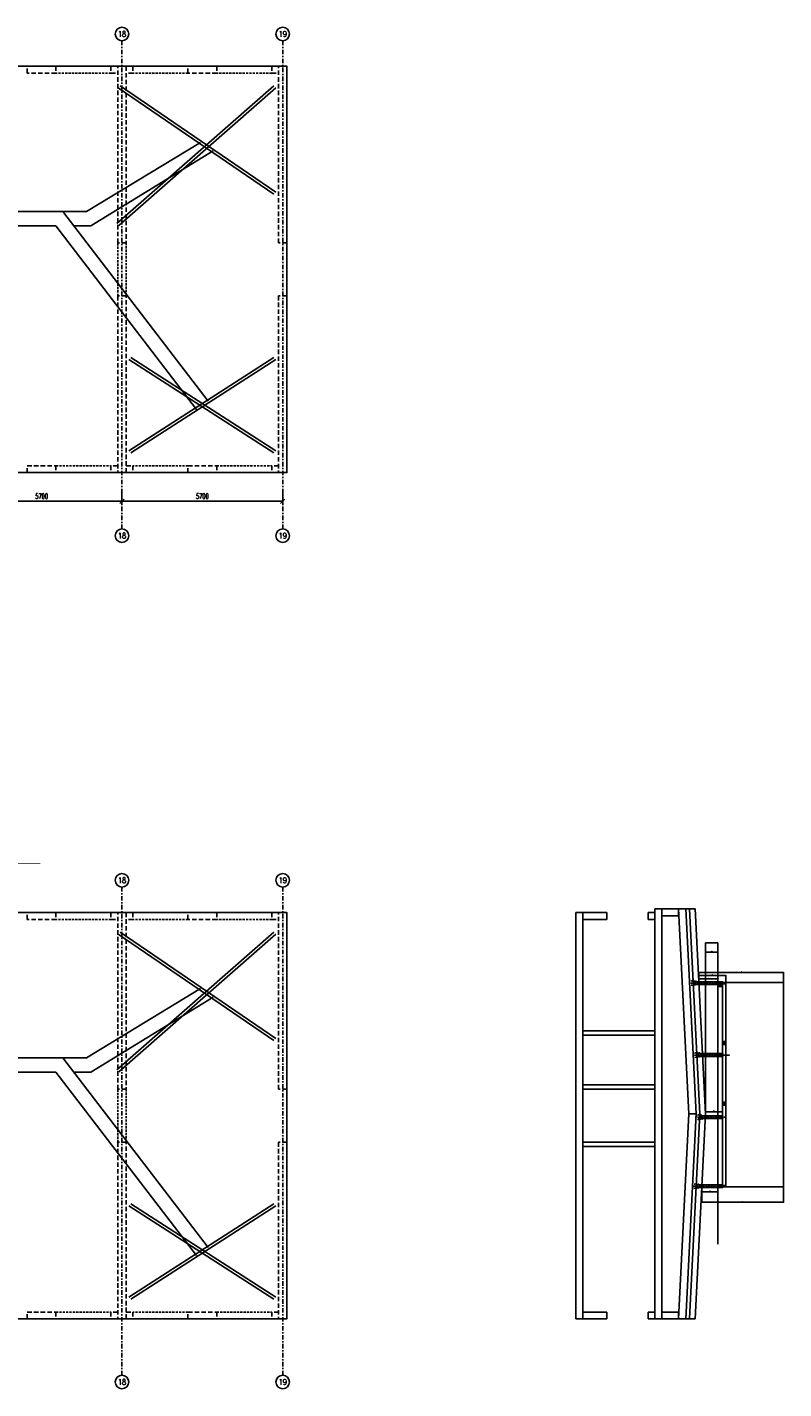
# Model space of a CAD drawing. Header units: millimetres. Extents: x -228255 to 14536, y -140109 to 119945.
# Tile 112 of 123: x -133814 to -106989, y 70839 to 119104. Entities that reach past the tile are written whole.
import ezdxf
from ezdxf.enums import TextEntityAlignment as Align

# ---------------------------------------------------------------- set-up
doc = ezdxf.new("R2010")
doc.units = ezdxf.units.MM
doc.header["$LTSCALE"] = 2.5
for name, pattern in [('DASHDOT', [25.4, 12.7, -6.35, 0, -6.35]), ('DASHDOT2', [12.7, 6.35, -3.175, 0, -3.175]), ('DASHED', [19.05, 12.7, -6.35]), ('DASHED2', [9.525, 6.35, -3.175])]:
    doc.linetypes.add(name, pattern=pattern)
for name, color, linetype in [('Gruba', 6, 'Continuous'), ('Istniejace', 31, 'Continuous'), ('Nadproza', 202, 'DASHED2'), ('Opis_osi', 7, 'Continuous'), ('Osie', 134, 'DASHDOT'), ('Osie_stal', 221, 'DASHDOT2'), ('Przekroj', 1, 'Continuous'), ('Sciany_nosne', 2, 'DASHED'), ('stal', 4, 'Continuous'), ('Stal_nw', 181, 'DASHED2'), ('Tekst', 31, 'Continuous'), ('Urządzenie', 45, 'Continuous'), ('Widok', 8, 'Continuous'), ('Wymiary', 86, 'Continuous')]:
    doc.layers.add(name, color=color, linetype=linetype)
doc.styles.add('Romans', font='romans.shx', dxfattribs={"width": 0.6})
doc.styles.get("Standard").update_dxf_attribs({"font": 'romans.shx', "width": 0.65})
doc.styles.add('style1', font='romand.shx', dxfattribs={"width": 0.8})
doc.styles.add('style3', font='romans.shx', dxfattribs={"width": 0.5})
doc.dimstyles.new('Skala_10', dxfattribs={"dimtxt": 18, "dimasz": 12, "dimexe": 10, "dimexo": 10, "dimgap": 10, "dimtad": 1, "dimdec": 0, "dimdsep": 46, "dimtxsty": 'style3', "dimblk": 'OBLIQUE', "dimcen": 0, "dimdle": 1, "dimclrd": 256, "dimclre": 256, "dimclrt": 31, "dimadec": 1, "dimazin": 0, "dimtfac": 1, "dimtdec": 0, "dimtix": 1, "dimtmove": 2, "dimatfit": 0, "dimldrblk": 'DOT', "dimfxl": 1, "dimtolj": 1, "dimtzin": 0, "dimlwd": -1, "dimlwe": -1, "dimarcsym": 0})
doc.dimstyles.new('Skala_100', dxfattribs={"dimtxt": 180, "dimasz": 150, "dimexe": 100, "dimexo": 200, "dimgap": 90, "dimtad": 1, "dimdec": 0, "dimrnd": 1, "dimdsep": 46, "dimtxsty": 'Romans', "dimblk": 'OBLIQUE', "dimcen": 0, "dimdle": 10, "dimclrd": 256, "dimclre": 256, "dimclrt": 31, "dimadec": 0, "dimazin": 0, "dimtfac": 1, "dimtdec": 0, "dimtix": 1, "dimtmove": 2, "dimatfit": 0, "dimfxl": 1, "dimtolj": 1, "dimtzin": 0, "dimlwd": -1, "dimlwe": -1, "dimarcsym": 0})

# ---------------------------------------------------------------- blocks, each defined once
blk = doc.blocks.new('Os_centrum')
at = {"color": 7}
blk.add_circle((0, 0), 30, dxfattribs=at)
at = {"color": 31, "style": 'style1', "width": 0.8}
blk.add_attdef('222', text='', height=25, dxfattribs=at).set_placement((0, 0), align=Align.MIDDLE)
blk = doc.blocks.new('_Oblique')
at = {"color": 0, "linetype": 'ByBlock', "lineweight": -2}
blk.add_line((-0.5, -0.5), (0.5, 0.5), dxfattribs=at)
blk = doc.blocks.new('*D94')
at = {"layer": 'Defpoints', "color": 0, "transparency": 16777216}
for p in [(-136154, 102866), (-130454, 102866), (-130454, 102300)]:
    blk.add_point(p, dxfattribs=at)
at = {"layer": 'Wymiary', "transparency": 16777216}
for p, q in [((-136154, 102666), (-136154, 102200)), ((-130454, 102666), (-130454, 102200)), ((-136164, 102300), (-130444, 102300))]:
    blk.add_line(p, q, dxfattribs=at)
at = {"layer": 'Wymiary', "transparency": 16777216, "xscale": 150, "yscale": 150, "zscale": 150, "rotation": 180}
blk.add_blockref('_Oblique', (-136154, 102300), dxfattribs=at)
at = {"layer": 'Wymiary', "transparency": 16777216, "xscale": 150, "yscale": 150, "zscale": 150}
blk.add_blockref('_Oblique', (-130454, 102300), dxfattribs=at)
at = {"layer": 'Wymiary', "color": 31, "transparency": 16777216, "insert": (-133304, 102480), "char_height": 180, "attachment_point": 5, "style": 'Romans'}
blk.add_mtext('\\A1;5700', dxfattribs=at)
blk = doc.blocks.new('*D95')
at = {"layer": 'Defpoints', "color": 0, "transparency": 16777216}
for p in [(-130454, 102866), (-124754, 102866), (-124754, 102300)]:
    blk.add_point(p, dxfattribs=at)
at = {"layer": 'Wymiary', "transparency": 16777216}
for p, q in [((-130454, 102666), (-130454, 102200)), ((-124754, 102666), (-124754, 102200)), ((-130464, 102300), (-124744, 102300))]:
    blk.add_line(p, q, dxfattribs=at)
at = {"layer": 'Wymiary', "transparency": 16777216, "xscale": 150, "yscale": 150, "zscale": 150, "rotation": 180}
blk.add_blockref('_Oblique', (-130454, 102300), dxfattribs=at)
at = {"layer": 'Wymiary', "transparency": 16777216, "xscale": 150, "yscale": 150, "zscale": 150}
blk.add_blockref('_Oblique', (-124754, 102300), dxfattribs=at)
at = {"layer": 'Wymiary', "color": 31, "transparency": 16777216, "insert": (-127604, 102480), "char_height": 180, "attachment_point": 5, "style": 'Romans'}
blk.add_mtext('\\A1;5700', dxfattribs=at)
blk = doc.blocks.new('I160PE')
for p, q in [((-41, 160), (41, 160)), ((-41, 160), (-41, 152.6)), ((-41, 152.6), (-11.5, 152.6)), ((-41, 7.4), (-11.5, 7.4)), ((-41, 7.4), (-41, 0)), ((-41, 0), (41, 0)), ((-2.5, 16.4), (-2.5, 143.6)), ((2.5, 16.4), (2.5, 143.6)), ((11.5, 152.6), (41, 152.6)), ((11.5, 7.4), (41, 7.4)), ((41, 160), (41, 152.6)), ((41, 7.4), (41, 0))]:
    blk.add_line(p, q)
for centre, start, end in [((-11.5, 143.6), 0, 90), ((-11.5, 16.4), 270, 0), ((11.5, 143.6), 90, 180), ((11.5, 16.4), 180, 270)]:
    blk.add_arc(centre, 9, start, end)
blk = doc.blocks.new('*D140')
at = {"ltscale": 0.5, "transparency": 16777216}
for p, q in [((-109324, 86319), (-109766, 86319)), ((-109765, 80594), (-109765, 86329)), ((-109325, 85189), (-109325, 86329))]:
    blk.add_line(p, q, dxfattribs=at)
at = {"layer": 'Defpoints', "color": 0, "ltscale": 0.5, "transparency": 16777216}
for p in [(-109765, 86319), (-109325, 85179), (-109765, 80584)]:
    blk.add_point(p, dxfattribs=at)
at = {"ltscale": 0.5, "transparency": 16777216, "xscale": 12, "yscale": 12, "zscale": 12, "rotation": 180}
blk.add_blockref('_Oblique', (-109765, 86319), dxfattribs=at)
at = {"ltscale": 0.5, "transparency": 16777216, "xscale": 12, "yscale": 12, "zscale": 12}
blk.add_blockref('_Oblique', (-109325, 86319), dxfattribs=at)
at = {"color": 31, "ltscale": 0.5, "transparency": 16777216, "insert": (-109545, 86338), "char_height": 18, "attachment_point": 5, "style": 'style3'}
blk.add_mtext('\\A1;440', dxfattribs=at)
blk = doc.blocks.new('_Dot')
at = {"color": 0, "linetype": 'ByBlock', "lineweight": -2}
blk.add_line((-0.5, 0), (-1, 0), dxfattribs=at)
at = {"color": 0, "linetype": 'ByBlock', "const_width": 0.5}
blk.add_lwpolyline([(-0.25, 0, 1), (0.25, 0, 1)], format="xyb", close=True, dxfattribs=at)
blk = doc.blocks.new('*D141')
at = {"ltscale": 0.5, "transparency": 16777216}
for p, q in [((-109324, 77824), (-109896, 77824)), ((-109895, 77960), (-109895, 77814)), ((-109325, 77969), (-109325, 77814))]:
    blk.add_line(p, q, dxfattribs=at)
at = {"layer": 'Defpoints', "color": 0, "ltscale": 0.5, "transparency": 16777216}
for p in [(-109895, 77970), (-109895, 77824), (-109325, 77979)]:
    blk.add_point(p, dxfattribs=at)
at = {"ltscale": 0.5, "transparency": 16777216, "xscale": 12, "yscale": 12, "zscale": 12, "rotation": 180}
blk.add_blockref('_Oblique', (-109895, 77824), dxfattribs=at)
at = {"ltscale": 0.5, "transparency": 16777216, "xscale": 12, "yscale": 12, "zscale": 12}
blk.add_blockref('_Oblique', (-109325, 77824), dxfattribs=at)
at = {"color": 31, "ltscale": 0.5, "transparency": 16777216, "insert": (-109610, 77843), "char_height": 18, "attachment_point": 5, "style": 'style3'}
blk.add_mtext('\\A1;571', dxfattribs=at)
blk = doc.blocks.new('*D142')
at = {"ltscale": 0.5, "transparency": 16777216}
for p, q in [((-110000, 85371), (-109324, 85371)), ((-109999, 85280), (-109999, 85381)), ((-109325, 85271), (-109325, 85381))]:
    blk.add_line(p, q, dxfattribs=at)
at = {"layer": 'Defpoints', "color": 0, "ltscale": 0.5, "transparency": 16777216}
for p in [(-109999, 85270), (-109325, 85371), (-109325, 85261)]:
    blk.add_point(p, dxfattribs=at)
at = {"ltscale": 0.5, "transparency": 16777216, "xscale": 12, "yscale": 12, "zscale": 12, "rotation": 180}
blk.add_blockref('_Oblique', (-109999, 85371), dxfattribs=at)
at = {"ltscale": 0.5, "transparency": 16777216, "xscale": 12, "yscale": 12, "zscale": 12}
blk.add_blockref('_Oblique', (-109325, 85371), dxfattribs=at)
at = {"color": 31, "ltscale": 0.5, "transparency": 16777216, "insert": (-109662, 85390), "char_height": 18, "attachment_point": 5, "style": 'style3'}
blk.add_mtext('\\A1;674', dxfattribs=at)
blk = doc.blocks.new('*D143')
at = {"ltscale": 0.5, "transparency": 16777216}
for p, q in [((-109044, 85486), (-110000, 85486)), ((-109999, 85280), (-109999, 85496)), ((-109045, 85255), (-109045, 85496))]:
    blk.add_line(p, q, dxfattribs=at)
at = {"layer": 'Defpoints', "color": 0, "ltscale": 0.5, "transparency": 16777216}
for p in [(-109999, 85486), (-109999, 85270), (-109045, 85245)]:
    blk.add_point(p, dxfattribs=at)
at = {"ltscale": 0.5, "transparency": 16777216, "xscale": 12, "yscale": 12, "zscale": 12, "rotation": 180}
blk.add_blockref('_Oblique', (-109999, 85486), dxfattribs=at)
at = {"ltscale": 0.5, "transparency": 16777216, "xscale": 12, "yscale": 12, "zscale": 12}
blk.add_blockref('_Oblique', (-109045, 85486), dxfattribs=at)
at = {"color": 31, "ltscale": 0.5, "transparency": 16777216, "insert": (-109522, 85505), "char_height": 18, "attachment_point": 5, "style": 'style3'}
blk.add_mtext('\\A1;954', dxfattribs=at)
blk = doc.blocks.new('*D144')
at = {"ltscale": 0.5, "transparency": 16777216}
for p, q in [((-109895, 77960), (-109895, 77442)), ((-106995, 77985), (-106995, 77442)), ((-109896, 77452), (-106994, 77452))]:
    blk.add_line(p, q, dxfattribs=at)
at = {"layer": 'Defpoints', "color": 0, "ltscale": 0.5, "transparency": 16777216}
for p in [(-109895, 77970), (-106995, 77995), (-106995, 77452)]:
    blk.add_point(p, dxfattribs=at)
at = {"ltscale": 0.5, "transparency": 16777216, "xscale": 12, "yscale": 12, "zscale": 12, "rotation": 180}
blk.add_blockref('_Oblique', (-109895, 77452), dxfattribs=at)
at = {"ltscale": 0.5, "transparency": 16777216, "xscale": 12, "yscale": 12, "zscale": 12}
blk.add_blockref('_Oblique', (-106995, 77452), dxfattribs=at)
at = {"color": 31, "ltscale": 0.5, "transparency": 16777216, "insert": (-108445, 77471), "char_height": 18, "attachment_point": 5, "style": 'style3'}
blk.add_mtext('\\A1;2901', dxfattribs=at)
blk = doc.blocks.new('*D145')
at = {"ltscale": 0.5, "transparency": 16777216}
for p, q in [((-110000, 85593), (-106994, 85593)), ((-109999, 85280), (-109999, 85603)), ((-106995, 85255), (-106995, 85603))]:
    blk.add_line(p, q, dxfattribs=at)
at = {"layer": 'Defpoints', "color": 0, "ltscale": 0.5, "transparency": 16777216}
for p in [(-106995, 85593), (-109999, 85270), (-106995, 85245)]:
    blk.add_point(p, dxfattribs=at)
at = {"ltscale": 0.5, "transparency": 16777216, "xscale": 12, "yscale": 12, "zscale": 12, "rotation": 180}
blk.add_blockref('_Oblique', (-109999, 85593), dxfattribs=at)
at = {"ltscale": 0.5, "transparency": 16777216, "xscale": 12, "yscale": 12, "zscale": 12}
blk.add_blockref('_Oblique', (-106995, 85593), dxfattribs=at)
at = {"color": 31, "ltscale": 0.5, "transparency": 16777216, "insert": (-108497, 85612), "char_height": 18, "attachment_point": 5, "style": 'style3'}
blk.add_mtext('\\A1;3004', dxfattribs=at)
blk = doc.blocks.new('*D146')
at = {"ltscale": 0.5, "transparency": 16777216}
for p, q in [((-109164, 85101), (-109326, 85101)), ((-109325, 85106), (-109325, 85091)), ((-109165, 85169), (-109165, 85091))]:
    blk.add_line(p, q, dxfattribs=at)
at = {"layer": 'Defpoints', "color": 0, "ltscale": 0.5, "transparency": 16777216}
for p in [(-109325, 85116), (-109325, 85101), (-109165, 85179)]:
    blk.add_point(p, dxfattribs=at)
at = {"ltscale": 0.5, "transparency": 16777216, "xscale": 12, "yscale": 12, "zscale": 12, "rotation": 180}
blk.add_blockref('_Oblique', (-109325, 85101), dxfattribs=at)
at = {"ltscale": 0.5, "transparency": 16777216, "xscale": 12, "yscale": 12, "zscale": 12}
blk.add_blockref('_Oblique', (-109165, 85101), dxfattribs=at)
at = {"color": 31, "ltscale": 0.5, "transparency": 16777216, "insert": (-109245, 85120), "char_height": 18, "attachment_point": 5, "style": 'style3'}
blk.add_mtext('\\A1;160', dxfattribs=at)
blk = doc.blocks.new('*D147')
at = {"ltscale": 0.5, "transparency": 16777216}
for p, q in [((-109766, 80659), (-109164, 80659)), ((-109765, 80594), (-109765, 80669)), ((-109165, 80594), (-109165, 80669))]:
    blk.add_line(p, q, dxfattribs=at)
at = {"layer": 'Defpoints', "color": 0, "ltscale": 0.5, "transparency": 16777216}
for p in [(-109165, 80659), (-109765, 80584), (-109165, 80584)]:
    blk.add_point(p, dxfattribs=at)
at = {"ltscale": 0.5, "transparency": 16777216, "xscale": 12, "yscale": 12, "zscale": 12, "rotation": 180}
blk.add_blockref('_Oblique', (-109765, 80659), dxfattribs=at)
at = {"ltscale": 0.5, "transparency": 16777216, "xscale": 12, "yscale": 12, "zscale": 12}
blk.add_blockref('_Oblique', (-109165, 80659), dxfattribs=at)
at = {"color": 31, "ltscale": 0.5, "transparency": 16777216, "insert": (-109465, 80678), "char_height": 18, "attachment_point": 5, "style": 'style3'}
blk.add_mtext('\\A1;600', dxfattribs=at)

msp = doc.modelspace()

# ---------------------------------------------------------------- linework, layer by layer
at = {"ltscale": 0.5}
for p, q in [((-109764.64, 80584.24), (-109764.64, 86643.34)), ((-109764.64, 86643.34), (-109324.64, 86643.34)), ((-109324.64, 86643.34), (-109324.64, 75966.86))]:
    msp.add_line(p, q, dxfattribs=at)
at = {"layer": 'Gruba', "const_width": 30}
msp.add_lwpolyline([(-143346.34, 89455.07), (-133346.34, 89455.07)], dxfattribs=at)
at = {"layer": 'Istniejace', "ltscale": 5}
for p, q in [((-125064.06, 117024.6), (-130634.06, 112144.6)), ((-130584.06, 116953.89), (-125065.06, 113184.57)), ((-130563.35, 112073.89), (-124993.35, 116953.89)), ((-124993.35, 113254.6), (-130513.35, 117024.6)), ((-125064.06, 107394.6), (-130214.06, 104084.6)), ((-125064.06, 104013.89), (-130214.06, 107323.89)), ((-130143.35, 107394.6), (-124993.35, 104084.6)), ((-130143.35, 104013.89), (-124993.35, 107323.89)), ((-125064.06, 87024.6), (-130634.06, 82144.6)), ((-130584.06, 86953.89), (-125065.06, 83184.57)), ((-130563.35, 82073.89), (-124993.35, 86953.89)), ((-124993.35, 83254.6), (-130513.35, 87024.6)), ((-125064.06, 77394.6), (-130214.06, 74084.6)), ((-125064.06, 74013.89), (-130214.06, 77323.89)), ((-130143.35, 77394.6), (-124993.35, 74084.6)), ((-130143.35, 74013.89), (-124993.35, 77323.89))]:
    msp.add_line(p, q, dxfattribs=at)
at = {"layer": 'Nadproza', "ltscale": 5}
for p, q in [((-132793.7, 117719.24), (-130843.7, 117719.24)), ((-130843.7, 117479.24), (-132793.7, 117479.24)), ((-130063.7, 117719.24), (-128113.7, 117719.24)), ((-128113.7, 117479.24), (-130063.7, 117479.24)), ((-127093.7, 117719.24), (-125143.7, 117719.24)), ((-125143.7, 117479.24), (-127093.7, 117479.24)), ((-130603.7, 109579.24), (-130603.7, 111459.24)), ((-130303.7, 111459.24), (-130303.7, 109579.24)), ((-132793.7, 103559.24), (-130843.7, 103559.24)), ((-132793.7, 103319.24), (-130843.7, 103319.24)), ((-128113.7, 103559.24), (-130063.7, 103559.24)), ((-130063.7, 103319.24), (-128113.7, 103319.24)), ((-127093.7, 103559.24), (-125143.7, 103559.24)), ((-127093.7, 103319.24), (-125143.7, 103319.24)), ((-132793.7, 87719.24), (-130843.7, 87719.24)), ((-130843.7, 87479.24), (-132793.7, 87479.24)), ((-130063.7, 87719.24), (-128113.7, 87719.24)), ((-128113.7, 87479.24), (-130063.7, 87479.24)), ((-127093.7, 87719.24), (-125143.7, 87719.24)), ((-125143.7, 87479.24), (-127093.7, 87479.24)), ((-130603.7, 79579.24), (-130603.7, 81459.24)), ((-130303.7, 81459.24), (-130303.7, 79579.24)), ((-132793.7, 73559.24), (-130843.7, 73559.24)), ((-128113.7, 73559.24), (-130063.7, 73559.24)), ((-127093.7, 73559.24), (-125143.7, 73559.24)), ((-132793.7, 73319.24), (-130843.7, 73319.24)), ((-130063.7, 73319.24), (-128113.7, 73319.24)), ((-127093.7, 73319.24), (-125143.7, 73319.24))]:
    msp.add_line(p, q, dxfattribs=at)
at = {"layer": 'Osie', "ltscale": 5}
for p, q in [((-130453.7, 118623.95), (-130453.7, 101319.24)), ((-124753.7, 118623.95), (-124753.7, 101319.24)), ((-130453.7, 88623.95), (-130453.7, 71319.24)), ((-124753.7, 88623.95), (-124753.7, 71319.24))]:
    msp.add_line(p, q, dxfattribs=at)
at = {"layer": 'Osie', "ltscale": 0.5}
for p, q in [((-110351.17, 85220.25), (-109028.78, 85220.25)), ((-110223.64, 82669.65), (-108901.25, 82669.65)), ((-110125.1, 80469.65), (-109024.64, 80469.65)), ((-110247.6, 78019.65), (-109024.64, 78019.65))]:
    msp.add_line(p, q, dxfattribs=at)
at = {"layer": 'Osie_stal', "ltscale": 0.5}
for p, q in [((-110098.28, 85294.65), (-110278.06, 85285.67)), ((-110271.07, 85145.95), (-110091.3, 85154.94)), ((-109970.75, 82744.05), (-110150.53, 82735.07)), ((-110143.54, 82595.35), (-109963.77, 82604.34)), ((-109872.21, 80395.24), (-110051.99, 80404.23)), ((-110045, 80543.94), (-109865.23, 80534.95)), ((-109994.71, 77945.24), (-110174.49, 77954.23)), ((-110167.5, 78093.94), (-109987.73, 78084.95))]:
    msp.add_line(p, q, dxfattribs=at)
at = {"layer": 'Przekroj', "ltscale": 0.2}
for p, q in [((-111557.89, 73319.24), (-111557.89, 87849.24)), ((-111557.89, 87849.24), (-111317.89, 87849.24)), ((-111317.89, 87849.24), (-111317.89, 73319.24)), ((-110717.89, 87849.24), (-111317.89, 87849.24)), ((-110717.89, 87609.24), (-110717.89, 87849.24)), ((-110354.64, 80584.24), (-110717.89, 87849.24)), ((-110717.89, 87849.24), (-110457.89, 87849.24)), ((-110457.89, 87849.24), (-110094.64, 80584.24)), ((-110457.89, 87849.24), (-110127.89, 87849.24)), ((-110127.89, 87849.24), (-109764.64, 80584.24)), ((-114117.89, 87719.24), (-114357.89, 87719.24)), ((-114357.89, 87719.24), (-114357.89, 73319.24)), ((-114117.89, 73319.24), (-114117.89, 87719.24)), ((-114117.89, 87719.24), (-113257.89, 87719.24)), ((-113257.89, 87479.24), (-114117.89, 87479.24)), ((-113257.89, 87719.24), (-113257.89, 87479.24)), ((-111557.89, 87719.24), (-111797.89, 87719.24)), ((-111797.89, 87719.24), (-111797.89, 87479.24)), ((-111797.89, 87479.24), (-111557.89, 87479.24)), ((-111317.89, 87609.24), (-110717.89, 87609.24)), ((-111557.89, 83529.24), (-114117.89, 83529.24)), ((-114117.89, 83379.24), (-111557.89, 83379.24)), ((-111557.89, 81609.24), (-114117.89, 81609.24)), ((-114117.89, 81459.24), (-111557.89, 81459.24)), ((-110717.89, 73319.24), (-110354.64, 80584.24)), ((-110094.64, 80584.24), (-110457.89, 73319.24)), ((-110094.64, 80584.24), (-110354.64, 80584.24)), ((-109764.64, 80584.24), (-110127.89, 73319.24)), ((-111557.89, 79579.24), (-114117.89, 79579.24)), ((-114117.89, 79429.24), (-111557.89, 79429.24)), ((-114117.89, 73559.24), (-113257.89, 73559.24)), ((-113257.89, 73559.24), (-113257.89, 73319.24)), ((-111557.89, 73559.24), (-111797.89, 73559.24)), ((-111797.89, 73559.24), (-111797.89, 73319.24)), ((-111317.89, 73559.24), (-110717.89, 73559.24)), ((-110717.89, 73559.24), (-110717.89, 73319.24)), ((-114357.89, 73319.24), (-114117.89, 73319.24)), ((-113257.89, 73319.24), (-114117.89, 73319.24)), ((-111797.89, 73319.24), (-111557.89, 73319.24)), ((-111317.89, 73319.24), (-111557.89, 73319.24)), ((-110717.89, 73319.24), (-111317.89, 73319.24)), ((-110457.89, 73319.24), (-110717.89, 73319.24)), ((-110127.89, 73319.24), (-110457.89, 73319.24))]:
    msp.add_line(p, q, dxfattribs=at)
at = {"layer": 'Przekroj', "color": 3, "ltscale": 0.2}
for p, q in [((-110327.64, 87839.26), (-109964.89, 80584.24)), ((-109964.89, 80584.24), (-110327.64, 73329.23))]:
    msp.add_line(p, q, dxfattribs=at)
at = {"layer": 'Sciany_nosne', "ltscale": 5}
for p, q in [((-133813.7, 117719.24), (-132793.7, 117719.24)), ((-133813.7, 117479.24), (-133813.7, 117719.24)), ((-132793.7, 117479.24), (-133813.7, 117479.24)), ((-132793.7, 117719.24), (-132793.7, 117479.24)), ((-130603.7, 117719.24), (-130843.7, 117719.24)), ((-130843.7, 117719.24), (-130843.7, 117479.24)), ((-130843.7, 117479.24), (-130603.7, 117479.24)), ((-130603.7, 111459.24), (-130603.7, 117719.24)), ((-130603.7, 117719.24), (-130303.7, 117719.24)), ((-130303.7, 117719.24), (-130303.7, 111459.24)), ((-130303.7, 117719.24), (-130063.7, 117719.24)), ((-130063.7, 117479.24), (-130303.7, 117479.24)), ((-130063.7, 117719.24), (-130063.7, 117479.24)), ((-128113.7, 117719.24), (-127093.7, 117719.24)), ((-128113.7, 117479.24), (-128113.7, 117719.24)), ((-127093.7, 117479.24), (-128113.7, 117479.24)), ((-127093.7, 117719.24), (-127093.7, 117479.24)), ((-124903.7, 117719.24), (-125143.7, 117719.24)), ((-125143.7, 117719.24), (-125143.7, 117479.24)), ((-125143.7, 117479.24), (-124903.7, 117479.24)), ((-124903.7, 111459.24), (-124903.7, 117719.24)), ((-124903.7, 117719.24), (-124603.7, 117719.24)), ((-124603.7, 117719.24), (-124603.7, 111459.24)), ((-130303.7, 111459.24), (-130603.7, 111459.24)), ((-124603.7, 111459.24), (-124903.7, 111459.24)), ((-130303.7, 109579.24), (-130603.7, 109579.24)), ((-130603.7, 109579.24), (-130603.7, 103319.24)), ((-130303.7, 103319.24), (-130303.7, 109579.24)), ((-124603.7, 109579.24), (-124903.7, 109579.24)), ((-124903.7, 109579.24), (-124903.7, 103319.24)), ((-124603.7, 103319.24), (-124603.7, 109579.24)), ((-133813.7, 103559.24), (-132793.7, 103559.24)), ((-133813.7, 103319.24), (-133813.7, 103559.24)), ((-132793.7, 103319.24), (-133813.7, 103319.24)), ((-132793.7, 103559.24), (-132793.7, 103319.24)), ((-130603.7, 103559.24), (-130843.7, 103559.24)), ((-130843.7, 103559.24), (-130843.7, 103319.24)), ((-130843.7, 103319.24), (-130603.7, 103319.24)), ((-130603.7, 103319.24), (-130303.7, 103319.24)), ((-130303.7, 103559.24), (-130063.7, 103559.24)), ((-130063.7, 103319.24), (-130303.7, 103319.24)), ((-130063.7, 103559.24), (-130063.7, 103319.24)), ((-128113.7, 103559.24), (-127093.7, 103559.24)), ((-128113.7, 103319.24), (-128113.7, 103559.24)), ((-127093.7, 103319.24), (-128113.7, 103319.24)), ((-127093.7, 103559.24), (-127093.7, 103319.24)), ((-124903.7, 103559.24), (-125143.7, 103559.24)), ((-125143.7, 103559.24), (-125143.7, 103319.24)), ((-125143.7, 103319.24), (-124903.7, 103319.24)), ((-124903.7, 103319.24), (-124603.7, 103319.24)), ((-133813.7, 87719.24), (-132793.7, 87719.24)), ((-133813.7, 87479.24), (-133813.7, 87719.24)), ((-132793.7, 87479.24), (-133813.7, 87479.24)), ((-132793.7, 87719.24), (-132793.7, 87479.24)), ((-130603.7, 87719.24), (-130843.7, 87719.24)), ((-130843.7, 87719.24), (-130843.7, 87479.24)), ((-130843.7, 87479.24), (-130603.7, 87479.24)), ((-130603.7, 81459.24), (-130603.7, 87719.24)), ((-130603.7, 87719.24), (-130303.7, 87719.24)), ((-130303.7, 87719.24), (-130303.7, 81459.24)), ((-130303.7, 87719.24), (-130063.7, 87719.24)), ((-130063.7, 87479.24), (-130303.7, 87479.24)), ((-130063.7, 87719.24), (-130063.7, 87479.24)), ((-128113.7, 87719.24), (-127093.7, 87719.24)), ((-128113.7, 87479.24), (-128113.7, 87719.24)), ((-127093.7, 87479.24), (-128113.7, 87479.24)), ((-127093.7, 87719.24), (-127093.7, 87479.24)), ((-124903.7, 87719.24), (-125143.7, 87719.24)), ((-125143.7, 87719.24), (-125143.7, 87479.24)), ((-125143.7, 87479.24), (-124903.7, 87479.24)), ((-124903.7, 81459.24), (-124903.7, 87719.24)), ((-124903.7, 87719.24), (-124603.7, 87719.24)), ((-124603.7, 87719.24), (-124603.7, 81459.24)), ((-130303.7, 81459.24), (-130603.7, 81459.24)), ((-124603.7, 81459.24), (-124903.7, 81459.24)), ((-130303.7, 79579.24), (-130603.7, 79579.24)), ((-130603.7, 79579.24), (-130603.7, 73319.24)), ((-130303.7, 73319.24), (-130303.7, 79579.24)), ((-124603.7, 79579.24), (-124903.7, 79579.24)), ((-124903.7, 79579.24), (-124903.7, 73319.24)), ((-124603.7, 73319.24), (-124603.7, 79579.24)), ((-133813.7, 73559.24), (-132793.7, 73559.24)), ((-133813.7, 73319.24), (-133813.7, 73559.24)), ((-132793.7, 73559.24), (-132793.7, 73319.24)), ((-130603.7, 73559.24), (-130843.7, 73559.24)), ((-130843.7, 73559.24), (-130843.7, 73319.24)), ((-130303.7, 73559.24), (-130063.7, 73559.24)), ((-130063.7, 73559.24), (-130063.7, 73319.24)), ((-128113.7, 73559.24), (-127093.7, 73559.24)), ((-128113.7, 73319.24), (-128113.7, 73559.24)), ((-127093.7, 73559.24), (-127093.7, 73319.24)), ((-124903.7, 73559.24), (-125143.7, 73559.24)), ((-125143.7, 73559.24), (-125143.7, 73319.24)), ((-132793.7, 73319.24), (-133813.7, 73319.24)), ((-130843.7, 73319.24), (-130603.7, 73319.24)), ((-130603.7, 73319.24), (-130303.7, 73319.24)), ((-130063.7, 73319.24), (-130303.7, 73319.24)), ((-127093.7, 73319.24), (-128113.7, 73319.24)), ((-125143.7, 73319.24), (-124903.7, 73319.24)), ((-124903.7, 73319.24), (-124603.7, 73319.24))]:
    msp.add_line(p, q, dxfattribs=at)
at = {"layer": 'stal', "ltscale": 0.5}
for points in [[(-110201.15, 85309.54), (-110192.16, 85129.76), (-110180.18, 85130.36), (-110189.17, 85310.13)], [(-110187.17, 85270.25), (-110182.17, 85170.25), (-109154.64, 85170.25), (-109154.64, 85270.25)], [(-109154.64, 85270.25), (-109154.64, 85170.25), (-109149.64, 85170.25), (-109149.64, 85270.25)], [(-110073.62, 82758.94), (-110064.63, 82579.16), (-110052.65, 82579.76), (-110061.64, 82759.54)], [(-110059.64, 82719.65), (-110054.64, 82619.65), (-109154.64, 82619.65), (-109154.64, 82719.65)], [(-109154.64, 82719.65), (-109154.64, 82619.65), (-109149.64, 82619.65), (-109149.64, 82719.65)], [(-109975.08, 80380.36), (-109966.09, 80560.13), (-109954.11, 80559.54), (-109963.1, 80379.76)], [(-109961.1, 80419.65), (-109956.1, 80519.65), (-109154.64, 80519.65), (-109154.64, 80419.65)], [(-109154.64, 80419.65), (-109154.64, 80519.65), (-109149.64, 80519.65), (-109149.64, 80419.65)], [(-110097.58, 77930.36), (-110088.59, 78110.13), (-110076.61, 78109.54), (-110085.6, 77929.76)], [(-110083.6, 77969.65), (-110078.6, 78069.65), (-109154.64, 78069.65), (-109154.64, 77969.65)], [(-109154.64, 77969.65), (-109154.64, 78069.65), (-109149.64, 78069.65), (-109149.64, 77969.65)]]:
    msp.add_lwpolyline(points, close=True, dxfattribs=at)
at = {"layer": 'Stal_nw', "ltscale": 0.5}
for p, q in [((-110186.92, 85265.25), (-109154.64, 85265.25)), ((-110182.42, 85175.25), (-109154.64, 85175.25)), ((-110059.39, 82714.65), (-109154.64, 82714.65)), ((-110054.89, 82624.65), (-109154.64, 82624.65)), ((-109960.85, 80424.65), (-109154.64, 80424.65)), ((-109956.35, 80514.65), (-109154.64, 80514.65)), ((-110083.35, 77974.65), (-109154.64, 77974.65)), ((-110078.85, 78064.65), (-109154.64, 78064.65))]:
    msp.add_line(p, q, dxfattribs=at)
at = {"layer": 'Urządzenie', "ltscale": 5}
for p, q in [((-127670.64, 115023.61), (-131706.65, 112566.62)), ((-131559.24, 112066.62), (-127222.85, 114717.78)), ((-132552.52, 112566.62), (-141843.7, 112566.62)), ((-127399.4, 105848.33), (-132552.52, 112566.62)), ((-131706.65, 112566.62), (-132552.52, 112566.62)), ((-141843.7, 112066.62), (-132795, 112066.62)), ((-132795, 112066.62), (-127806.94, 105558.65)), ((-132160.13, 112066.62), (-131559.24, 112066.62)), ((-127670.64, 85023.61), (-131706.65, 82566.62)), ((-131559.24, 82066.62), (-127222.85, 84717.78)), ((-132552.52, 82566.62), (-137166.7, 82566.62)), ((-127399.4, 75848.33), (-132552.52, 82566.62)), ((-131706.65, 82566.62), (-132552.52, 82566.62)), ((-137166.7, 82066.62), (-132795, 82066.62)), ((-132795, 82066.62), (-127806.94, 75558.65)), ((-132160.13, 82066.62), (-131559.24, 82066.62))]:
    msp.add_line(p, q, dxfattribs=at)
at = {"layer": 'Urządzenie', "ltscale": 0.2}
for points in [[(-109164.64, 85244.65), (-109164.64, 77994.65), (-109044.64, 77994.65), (-109044.64, 85244.65)], [(-109164.64, 85244.65), (-109164.64, 85194.65), (-109044.64, 85194.65), (-109044.64, 85244.65)], [(-109044.64, 85244.65), (-109044.64, 77994.65), (-106994.64, 77994.65), (-106994.64, 85244.65)], [(-109164.64, 83144.65), (-109164.64, 83094.65), (-109044.64, 83094.65), (-109044.64, 83144.65)], [(-109164.64, 83094.65), (-109164.64, 83044.65), (-109044.64, 83044.65), (-109044.64, 83094.65)], [(-109164.64, 80994.65), (-109164.64, 80944.65), (-109044.64, 80944.65), (-109044.64, 80994.65)], [(-109164.64, 80944.65), (-109164.64, 80894.65), (-109044.64, 80894.65), (-109044.64, 80944.65)], [(-109164.64, 78044.65), (-109164.64, 77994.65), (-109044.64, 77994.65), (-109044.64, 78044.65)]]:
    msp.add_lwpolyline(points, close=True, dxfattribs=at)
at = {"layer": 'Widok'}
for points in [[(-147653.7, 117719.24), (-124603.7, 117719.24), (-124603.7, 103319.24), (-147653.7, 103319.24)], [(-147653.7, 87719.24), (-124603.7, 87719.24), (-124603.7, 73319.24), (-147653.7, 73319.24)]]:
    msp.add_lwpolyline(points, close=True, dxfattribs=at)

# ---------------------------------------------------------------- block references
at = {"layer": 'Opis_osi', "ltscale": 5, "xscale": 8, "yscale": 8, "zscale": 8}
for p, values in [((-130453.7, 118863.95), {'222': '18'}), ((-124753.7, 118863.95), {'222': '19'}), ((-130453.7, 101079.24), {'222': '18'}), ((-124753.7, 101079.24), {'222': '19'}), ((-130453.7, 88863.95), {'222': '18'}), ((-124753.7, 88863.95), {'222': '19'}), ((-130453.7, 71079.24), {'222': '18'}), ((-124753.7, 71079.24), {'222': '19'})]:
    msp.add_blockref('Os_centrum', p, dxfattribs=at).add_auto_attribs(values)
at = {"layer": 'Przekroj', "ltscale": 0.5, "rotation": 270}
for p in [(-109324.64, 85220.25), (-109324.64, 82669.65)]:
    msp.add_blockref('I160PE', p, dxfattribs=at)
at = {"layer": 'Przekroj', "ltscale": 0.5, "xscale": -1, "rotation": 270}
for p in [(-109324.64, 80469.65), (-109324.64, 78019.65)]:
    msp.add_blockref('I160PE', p, dxfattribs=at)

# ---------------------------------------------------------------- texts
at = {"layer": 'Tekst', "ltscale": 0.5, "width": 0.65}
for rotation, p in [(182.862405, (-110213.44, 85310.59)), (182.862405, (-110205.11, 85143.86)), (182.862405, (-110085.91, 82759.99)), (182.862405, (-110077.58, 82593.26)), (177.137595, (-109986.47, 80397.29)), (177.137595, (-109978.14, 80564.01)), (177.137595, (-110108.97, 77947.29)), (177.137595, (-110100.64, 78114.01))]:
    msp.add_text('2%%C13', height=18, rotation=rotation, dxfattribs=at).set_placement(p)

# ---------------------------------------------------------------- dimensions: what is measured, and where the dimension line sits
at = {"ltscale": 0.5}
for base, p1, p2, picture, middle in [((-109764.64, 86318.94), (-109324.64, 85179.25), (-109764.64, 80584.24), '*D140', (-109544.64, 86337.94)), ((-106994.64, 85593.41), (-109998.94, 85270.25), (-106994.64, 85244.65), '*D145', (-108496.79, 85612.41)), ((-109998.94, 85486.21), (-109044.64, 85244.65), (-109998.94, 85270.25), '*D143', (-109521.79, 85505.21)), ((-109324.64, 85370.53), (-109998.94, 85270.25), (-109324.64, 85261.25), '*D142', (-109661.79, 85389.53)), ((-109324.64, 85101.24), (-109164.64, 85179.25), (-109324.64, 85115.69), '*D146', (-109244.64, 85120.24)), ((-109164.64, 80658.7), (-109764.64, 80584.24), (-109164.64, 80584.24), '*D147', (-109464.64, 80677.7)), ((-106994.64, 77451.82), (-109895.37, 77969.65), (-106994.64, 77994.65), '*D144', (-108445, 77470.82)), ((-109895.37, 77823.78), (-109324.64, 77978.65), (-109895.37, 77969.65), '*D141', (-109610, 77842.78))]:
    dim = msp.add_linear_dim(base=base, p1=p1, p2=p2, dimstyle='Skala_10', override={"dimfxl": 0}, dxfattribs=at)
    dim.commit()
    dim.dimension.update_dxf_attribs({"geometry": picture, "text_midpoint": middle})
at = {"layer": 'Wymiary'}
for base, p1, p2, picture, middle in [((-130453.7, 102300.17), (-136153.7, 102865.6), (-130453.7, 102865.6), '*D94', (-133303.7, 102480.17)), ((-124753.7, 102300.17), (-130453.7, 102865.6), (-124753.7, 102865.6), '*D95', (-127603.7, 102480.17))]:
    dim = msp.add_linear_dim(base=base, p1=p1, p2=p2, dimstyle='Skala_100', dxfattribs=at)
    dim.commit()
    dim.dimension.update_dxf_attribs({"geometry": picture, "text_midpoint": middle})

doc.saveas('drawing.dxf')
